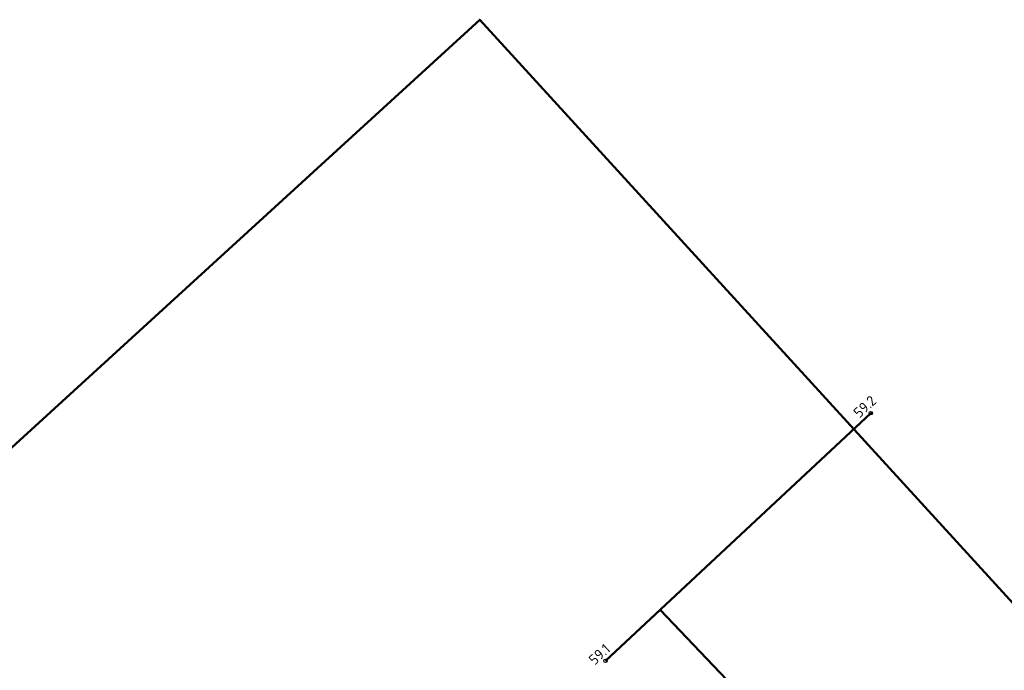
# Model space of a CAD drawing. Header units: metres. Extents: x 184077 to 190380, y 346696 to 349666.
# Tile 99 of 256: x 184652 to 184916, y 347949 to 348124. Entities that reach past the tile are written whole.
import ezdxf
from ezdxf.enums import TextEntityAlignment as Align

# ---------------------------------------------------------------- set-up
doc = ezdxf.new("R2010")
doc.units = ezdxf.units.M
doc.layers.add('hectometerpunten', color=7, linetype='Continuous')
doc.layers.add('hectometerpunten_001', color=1, linetype='Continuous')
doc.layers.add('N-WE-OG-HULPLIJN-GD', color=50, linetype='Continuous', lineweight=50, plot=False)
doc.layers.add('X-XX-AL-T25', color=7, linetype='Continuous', lineweight=25)
doc.styles.add('NLCS-ISO-M500-T25', font='NLCS-ISO.ttf', dxfattribs={"height": 1.25})

# ---------------------------------------------------------------- blocks, each defined once
blk = doc.blocks.new('Rivier_kilometrering')
h = blk.add_hatch(color=256)
h.dxf.hatch_style = 1
h.paths.add_polyline_path([(-0.23, 0, 0.261667), (-0.12, -0.2), (0.12, 0.2, 0.585204)], flags=17)
h.paths.add_polyline_path([(0.23, 0, 1), (-0.23, 0, 1)])
blk.add_circle((0, 0), 0.232)
at = {"layer": 'X-XX-AL-T25', "ltscale": 0.1, "style": 'NLCS-ISO-M500-T25'}
blk.add_attdef('KILOMETER', text='', height=1.39, dxfattribs=at).set_placement((0, 0.5), align=Align.CENTER)

msp = doc.modelspace()

# ---------------------------------------------------------------- linework, layer by layer
at = {"layer": 'N-WE-OG-HULPLIJN-GD'}
msp.add_lwpolyline([(184604.0893, 346909.1337), (185302.2003, 347546.9878), (184775.394, 348123.5605), (184077.283, 347485.7064)], close=True, dxfattribs=at)
for points in [[(184809.051, 347951.8795), (184880.1113, 348018.1892)], [(184809.051, 347951.8795), (184823.673, 347965.524)], [(184823.673, 347965.524), (184861.1932, 347926.1555)]]:
    msp.add_lwpolyline(points, dxfattribs=at)

# ---------------------------------------------------------------- block references
at = {"layer": 'hectometerpunten'}
ref = msp.add_blockref('Rivier_kilometrering', (184880.1113, 348018.1892), dxfattribs=dict(at, xscale=2, yscale=2, zscale=2, rotation=42.41750409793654))
ref.add_attrib('KILOMETER', '59.2', dxfattribs={"layer": 'hectometerpunten_001', "height": 2.78191, "rotation": 42.417504, "style": 'NLCS-ISO-M500-T25'}).set_placement((184879.4368, 348018.9274), align=Align.CENTER)
ref = msp.add_blockref('Rivier_kilometrering', (184809.051, 347951.8795), dxfattribs=dict(at, xscale=2, yscale=2, zscale=2, rotation=42.41750409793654))
ref.add_attrib('KILOMETER', '59.1', dxfattribs={"layer": 'hectometerpunten_001', "height": 2.78191, "rotation": 42.417504, "style": 'NLCS-ISO-M500-T25'}).set_placement((184808.3765, 347952.6177), align=Align.CENTER)

doc.saveas('drawing.dxf')
